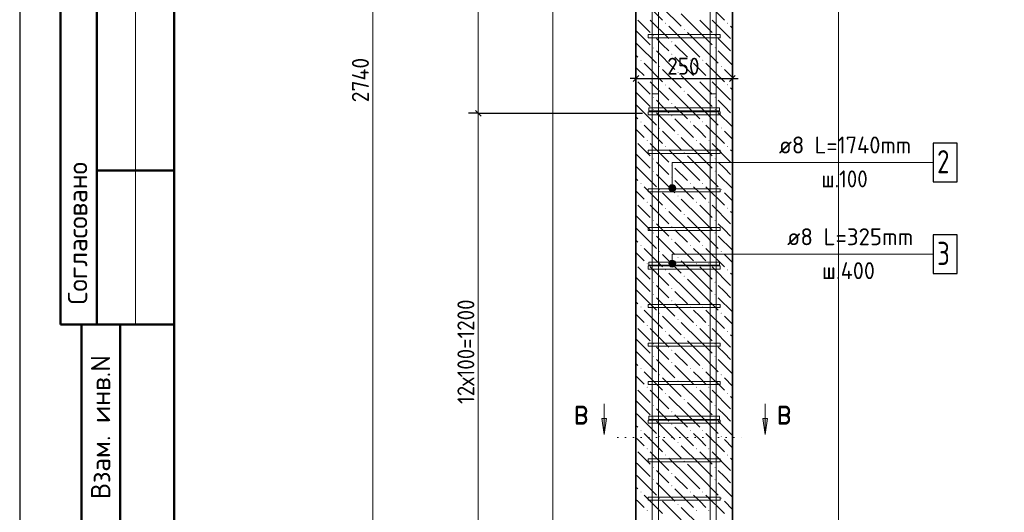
# Model space of a CAD drawing. Header units: millimetres. Extents: x 0 to 50400, y 0 to 35640.
# Tile 2 of 11: x 0 to 15308, y 7879 to 15546. Entities that reach past the tile are written whole.
import ezdxf

# ---------------------------------------------------------------- set-up
doc = ezdxf.new("R2010")
doc.units = ezdxf.units.MM
doc.linetypes.add('______2', pattern=[324, 240, -84])
doc.linetypes.add('______9', pattern=[120, 0, -120])
for name, color, linetype, lineweight in [('Standard', 7, 'Continuous', 25), ('Выпуски арматуры Г-обр.', 52, 'Continuous', 25), ('ЖБ Пилон', 7, 'Continuous', 35), ('Позиционная метка линия выноска', 7, 'Continuous', 13), ('Размерная линия_ общее', 7, 'Continuous', 13), ('Узлы символ', 7, 'Continuous', 25)]:
    doc.layers.add(name, color=color, linetype=linetype, lineweight=lineweight)
doc.layers.add('Стена фоновая арматура Х1', color=7, linetype='______2', true_color=0xa0a0a0)
doc.layers.add('Стена Хомут', color=7, linetype='______2', true_color=0xa0a0a0)
doc.styles.add('ISOCPEUR', font='txt')

msp = doc.modelspace()

# ---------------------------------------------------------------- hatches: boundary and pattern name
at = {"layer": 'ЖБ Пилон', "linetype": 'Continuous', "lineweight": 18, "transparency": 33554687}
for points in [[(10036, 15491), (10044, 15499), (10051, 15491), (10044, 15483)], [(10996, 15491), (11004, 15499), (11011, 15491), (11004, 15483)], [(10324, 15395), (10332, 15403), (10339, 15395), (10332, 15387)], [(9844, 15299), (9852, 15307), (9859, 15299), (9852, 15291)], [(10132, 15203), (10140, 15211), (10147, 15203), (10140, 15195)], [(10804, 15299), (10812, 15307), (10819, 15299), (10812, 15291)], [(9844, 15107), (9852, 15115), (9859, 15107), (9852, 15099)], [(10132, 15011), (10140, 15019), (10147, 15011), (10140, 15003)], [(10804, 15107), (10812, 15115), (10819, 15107), (10812, 15099)], [(9652, 14915), (9660, 14923), (9667, 14915), (9660, 14907)], [(10420, 14915), (10428, 14923), (10435, 14915), (10428, 14907)], [(10612, 14915), (10620, 14923), (10627, 14915), (10620, 14907)], [(9940, 14819), (9948, 14827), (9955, 14819), (9948, 14811)], [(10228, 14723), (10236, 14731), (10243, 14723), (10236, 14715)], [(10900, 14819), (10908, 14827), (10915, 14819), (10908, 14811)], [(9748, 14627), (9756, 14635), (9763, 14627), (9756, 14619)], [(10516, 14627), (10524, 14635), (10531, 14627), (10524, 14619)], [(10708, 14627), (10716, 14635), (10723, 14627), (10716, 14619)], [(10036, 14531), (10044, 14539), (10051, 14531), (10044, 14523)], [(10324, 14435), (10332, 14443), (10339, 14435), (10332, 14427)], [(10996, 14531), (11004, 14539), (11011, 14531), (11004, 14523)], [(9844, 14339), (9852, 14347), (9859, 14339), (9852, 14331)], [(10132, 14243), (10140, 14251), (10147, 14243), (10140, 14235)], [(10804, 14339), (10812, 14347), (10819, 14339), (10812, 14331)], [(9844, 14147), (9852, 14155), (9859, 14147), (9852, 14139)], [(10804, 14147), (10812, 14155), (10819, 14147), (10812, 14139)], [(9652, 13955), (9660, 13963), (9667, 13955), (9660, 13947)], [(10132, 14051), (10140, 14059), (10147, 14051), (10140, 14043)], [(10420, 13955), (10428, 13963), (10435, 13955), (10428, 13947)], [(10612, 13955), (10620, 13963), (10627, 13955), (10620, 13947)], [(9940, 13859), (9948, 13867), (9955, 13859), (9948, 13851)], [(10900, 13859), (10908, 13867), (10915, 13859), (10908, 13851)], [(9748, 13667), (9756, 13675), (9763, 13667), (9756, 13659)], [(10228, 13763), (10236, 13771), (10243, 13763), (10236, 13755)], [(10516, 13667), (10524, 13675), (10531, 13667), (10524, 13659)], [(10708, 13667), (10716, 13675), (10723, 13667), (10716, 13659)], [(10036, 13571), (10044, 13579), (10051, 13571), (10044, 13563)], [(10324, 13475), (10332, 13483), (10339, 13475), (10332, 13467)], [(10996, 13571), (11004, 13579), (11011, 13571), (11004, 13563)], [(9844, 13379), (9852, 13387), (9859, 13379), (9852, 13371)], [(10804, 13379), (10812, 13387), (10819, 13379), (10812, 13371)], [(9844, 13187), (9852, 13195), (9859, 13187), (9852, 13179)], [(10132, 13283), (10140, 13291), (10147, 13283), (10140, 13275)], [(10804, 13187), (10812, 13195), (10819, 13187), (10812, 13179)], [(10132, 13091), (10140, 13099), (10147, 13091), (10140, 13083)], [(9652, 12995), (9660, 13003), (9667, 12995), (9660, 12987)], [(9940, 12899), (9948, 12907), (9955, 12899), (9948, 12891)], [(10420, 12995), (10428, 13003), (10435, 12995), (10428, 12987)], [(10612, 12995), (10620, 13003), (10627, 12995), (10620, 12987)], [(10900, 12899), (10908, 12907), (10915, 12899), (10908, 12891)], [(9748, 12707), (9756, 12715), (9763, 12707), (9756, 12699)], [(10228, 12803), (10236, 12811), (10243, 12803), (10236, 12795)], [(10516, 12707), (10524, 12715), (10531, 12707), (10524, 12699)], [(10708, 12707), (10716, 12715), (10723, 12707), (10716, 12699)], [(10036, 12611), (10044, 12619), (10051, 12611), (10044, 12603)], [(10996, 12611), (11004, 12619), (11011, 12611), (11004, 12603)], [(9844, 12419), (9852, 12427), (9859, 12419), (9852, 12411)], [(10324, 12515), (10332, 12523), (10339, 12515), (10332, 12507)], [(10804, 12419), (10812, 12427), (10819, 12419), (10812, 12411)], [(10132, 12323), (10140, 12331), (10147, 12323), (10140, 12315)], [(9844, 12227), (9852, 12235), (9859, 12227), (9852, 12219)], [(10132, 12131), (10140, 12139), (10147, 12131), (10140, 12123)], [(10804, 12227), (10812, 12235), (10819, 12227), (10812, 12219)], [(9652, 12035), (9660, 12043), (9667, 12035), (9660, 12027)], [(9940, 11939), (9948, 11947), (9955, 11939), (9948, 11931)], [(10420, 12035), (10428, 12043), (10435, 12035), (10428, 12027)], [(10612, 12035), (10620, 12043), (10627, 12035), (10620, 12027)], [(10900, 11939), (10908, 11947), (10915, 11939), (10908, 11931)], [(10228, 11843), (10236, 11851), (10243, 11843), (10236, 11835)], [(9748, 11747), (9756, 11755), (9763, 11747), (9756, 11739)], [(10036, 11651), (10044, 11659), (10051, 11651), (10044, 11643)], [(10516, 11747), (10524, 11755), (10531, 11747), (10524, 11739)], [(10708, 11747), (10716, 11755), (10723, 11747), (10716, 11739)], [(10996, 11651), (11004, 11659), (11011, 11651), (11004, 11643)], [(10324, 11555), (10332, 11563), (10339, 11555), (10332, 11547)], [(9844, 11459), (9852, 11467), (9859, 11459), (9852, 11451)], [(10132, 11363), (10140, 11371), (10147, 11363), (10140, 11355)], [(10804, 11459), (10812, 11467), (10819, 11459), (10812, 11451)], [(9844, 11267), (9852, 11275), (9859, 11267), (9852, 11259)], [(10132, 11171), (10140, 11179), (10147, 11171), (10140, 11163)], [(10804, 11267), (10812, 11275), (10819, 11267), (10812, 11259)], [(9652, 11075), (9660, 11083), (9667, 11075), (9660, 11067)], [(10420, 11075), (10428, 11083), (10435, 11075), (10428, 11067)], [(10612, 11075), (10620, 11083), (10627, 11075), (10620, 11067)], [(9940, 10979), (9948, 10987), (9955, 10979), (9948, 10971)], [(10228, 10883), (10236, 10891), (10243, 10883), (10236, 10875)], [(10900, 10979), (10908, 10987), (10915, 10979), (10908, 10971)], [(9748, 10787), (9756, 10795), (9763, 10787), (9756, 10779)], [(10516, 10787), (10524, 10795), (10531, 10787), (10524, 10779)], [(10708, 10787), (10716, 10795), (10723, 10787), (10716, 10779)], [(10036, 10691), (10044, 10699), (10051, 10691), (10044, 10683)], [(10324, 10595), (10332, 10603), (10339, 10595), (10332, 10587)], [(10996, 10691), (11004, 10699), (11011, 10691), (11004, 10683)], [(9844, 10499), (9852, 10507), (9859, 10499), (9852, 10491)], [(10132, 10403), (10140, 10411), (10147, 10403), (10140, 10395)], [(10804, 10499), (10812, 10507), (10819, 10499), (10812, 10491)], [(9844, 10307), (9852, 10315), (9859, 10307), (9852, 10299)], [(10804, 10307), (10812, 10315), (10819, 10307), (10812, 10299)], [(9652, 10115), (9660, 10123), (9667, 10115), (9660, 10107)], [(10132, 10211), (10140, 10219), (10147, 10211), (10140, 10203)], [(10420, 10115), (10428, 10123), (10435, 10115), (10428, 10107)], [(10612, 10115), (10620, 10123), (10627, 10115), (10620, 10107)], [(9940, 10019), (9948, 10027), (9955, 10019), (9948, 10011)], [(10900, 10019), (10908, 10027), (10915, 10019), (10908, 10011)], [(9748, 9827), (9756, 9835), (9763, 9827), (9756, 9819)], [(10228, 9923), (10236, 9931), (10243, 9923), (10236, 9915)], [(10516, 9827), (10524, 9835), (10531, 9827), (10524, 9819)], [(10708, 9827), (10716, 9835), (10723, 9827), (10716, 9819)], [(10036, 9731), (10044, 9739), (10051, 9731), (10044, 9723)], [(10996, 9731), (11004, 9739), (11011, 9731), (11004, 9723)], [(9844, 9539), (9852, 9547), (9859, 9539), (9852, 9531)], [(10324, 9635), (10332, 9643), (10339, 9635), (10332, 9627)], [(10804, 9539), (10812, 9547), (10819, 9539), (10812, 9531)], [(9844, 9347), (9852, 9355), (9859, 9347), (9852, 9339)], [(10132, 9443), (10140, 9451), (10147, 9443), (10140, 9435)], [(10804, 9347), (10812, 9355), (10819, 9347), (10812, 9339)], [(10132, 9251), (10140, 9259), (10147, 9251), (10140, 9243)], [(9652, 9155), (9660, 9163), (9667, 9155), (9660, 9147)], [(9940, 9059), (9948, 9067), (9955, 9059), (9948, 9051)], [(10420, 9155), (10428, 9163), (10435, 9155), (10428, 9147)], [(10612, 9155), (10620, 9163), (10627, 9155), (10620, 9147)], [(10900, 9059), (10908, 9067), (10915, 9059), (10908, 9051)], [(10228, 8963), (10236, 8971), (10243, 8963), (10236, 8955)], [(9748, 8867), (9756, 8875), (9763, 8867), (9756, 8859)], [(10036, 8771), (10044, 8779), (10051, 8771), (10044, 8763)], [(10516, 8867), (10524, 8875), (10531, 8867), (10524, 8859)], [(10708, 8867), (10716, 8875), (10723, 8867), (10716, 8859)], [(10996, 8771), (11004, 8779), (11011, 8771), (11004, 8763)], [(9844, 8579), (9852, 8587), (9859, 8579), (9852, 8571)], [(10324, 8675), (10332, 8683), (10339, 8675), (10332, 8667)], [(10804, 8579), (10812, 8587), (10819, 8579), (10812, 8571)], [(10132, 8483), (10140, 8491), (10147, 8483), (10140, 8475)], [(9844, 8387), (9852, 8395), (9859, 8387), (9852, 8379)], [(10132, 8291), (10140, 8299), (10147, 8291), (10140, 8283)], [(10804, 8387), (10812, 8395), (10819, 8387), (10812, 8379)], [(9652, 8195), (9660, 8203), (9667, 8195), (9660, 8187)], [(10420, 8195), (10428, 8203), (10435, 8195), (10428, 8187)], [(10612, 8195), (10620, 8203), (10627, 8195), (10620, 8187)], [(9940, 8099), (9948, 8107), (9955, 8099), (9948, 8091)], [(10228, 8003), (10236, 8011), (10243, 8003), (10236, 7995)], [(10900, 8099), (10908, 8107), (10915, 8099), (10908, 8091)], [(9748, 7907), (9756, 7915), (9763, 7907), (9756, 7899)], [(10516, 7907), (10524, 7915), (10531, 7907), (10524, 7899)], [(10708, 7907), (10716, 7915), (10723, 7907), (10716, 7899)]]:
    msp.add_hatch(color=7, dxfattribs=at).paths.add_polyline_path(points, flags=16)
at = {"layer": 'Позиционная метка линия выноска', "linetype": 'Continuous', "lineweight": 13, "transparency": 33554687}
for points in [[(10192, 12953), (10099, 12953), (10091, 12926)], [(10192, 12953), (10091, 12926), (10199, 12926)], [(10199, 12926), (10091, 12926), (10099, 12899)], [(10172, 12972), (10118, 12972), (10099, 12953)], [(10172, 12972), (10099, 12953), (10192, 12953)], [(10199, 12926), (10099, 12899), (10192, 12899)], [(10192, 12899), (10099, 12899), (10118, 12879)], [(10118, 12972), (10172, 12972), (10145, 12980)], [(10192, 12899), (10118, 12879), (10172, 12879)], [(10172, 12879), (10118, 12879), (10145, 12872)], [(10172, 11796), (10118, 11796), (10099, 11777)], [(10172, 11796), (10099, 11777), (10192, 11777)], [(10118, 11796), (10172, 11796), (10145, 11804)], [(10192, 11777), (10099, 11777), (10091, 11750)], [(10192, 11777), (10091, 11750), (10199, 11750)], [(10199, 11750), (10091, 11750), (10099, 11723)], [(10199, 11750), (10099, 11723), (10192, 11723)], [(10192, 11723), (10099, 11723), (10118, 11703)], [(10192, 11723), (10118, 11703), (10172, 11703)], [(10172, 11703), (10118, 11703), (10145, 11696)]]:
    msp.add_hatch(color=7, dxfattribs=at).paths.add_polyline_path(points)
at = {"layer": 'Узлы символ', "linetype": 'Continuous', "lineweight": 13, "transparency": 33554687}
for points in [[(9123, 9342), (9087, 9090), (9051, 9342)], [(11624, 9342), (11588, 9090), (11552, 9342)]]:
    msp.add_hatch(color=7, dxfattribs=at).paths.add_polyline_path(points, flags=16)

# ---------------------------------------------------------------- linework, layer by layer
at = {"layer": 'Standard', "color": 7, "linetype": 'Continuous', "lineweight": 25, "transparency": 33554687}
for p, q in [((2400, 35040), (2400, 1270)), ((9536, 14585), (9626, 14675)), ((11036, 14585), (11126, 14675))]:
    msp.add_line(p, q, dxfattribs=at)
at = {"layer": 'Standard', "color": 7, "linetype": 'Continuous', "lineweight": 50, "transparency": 33554687}
for p, q in [((632, 18600), (632, 10800)), ((632, 18600), (632, 10800)), ((1200, 18600), (1200, 10800)), ((2400, 13200), (1200, 13200)), ((0, 10800), (7, 10800)), ((632, 10800), (2400, 10800)), ((960, 600), (960, 10800)), ((960, 600), (960, 10800)), ((1560, 600), (1560, 10800))]:
    msp.add_line(p, q, dxfattribs=at)
at = {"layer": 'Standard', "color": 7, "linetype": 'Continuous', "lineweight": 13, "transparency": 33554687}
msp.add_line((1800, 18600), (1800, 10800), dxfattribs=at)
at = {"layer": 'Standard', "color": 7, "linetype": 'Continuous', "lineweight": -3, "transparency": 33554687}
for p, q in [((9581, 14630), (9581, 14780)), ((11081, 14630), (11081, 14780)), ((9581, 14630), (9491, 14630)), ((9581, 14630), (9581, 14480)), ((9581, 14630), (11081, 14630)), ((11081, 14630), (11081, 14480)), ((11081, 14630), (11171, 14630))]:
    msp.add_line(p, q, dxfattribs=at)
at = {"layer": 'Standard', "color": 7, "linetype": 'Continuous', "lineweight": 25, "transparency": 33554687}
msp.add_lwpolyline([(0, 0), (50400, 0), (50400, 35640), (0, 35640), (0, 0)], close=True, dxfattribs=at)
at = {"layer": 'Standard', "color": 7, "linetype": 'Continuous', "lineweight": 50, "transparency": 33554687}
msp.add_lwpolyline([(2400, 35040), (49800, 35040), (49800, 600), (2400, 600), (2400, 35040)], close=True, dxfattribs=at)
at = {"layer": 'Standard', "color": 254, "linetype": 'Continuous', "lineweight": 18, "true_color": 0xc4c4ff, "transparency": 33554687}
msp.add_lwpolyline([(8291, 2282), (12731, 2282), (12731, 32789), (8291, 32789), (8291, 2282)], dxfattribs=at)
at = {"layer": 'Выпуски арматуры Г-обр.', "color": 251, "linetype": '______2', "lineweight": 13, "true_color": 0x656565, "transparency": 33554687}
for points in [[(9929, 14390), (9929, 4843), (9921, 4783), (9900, 4720), (9868, 4662), (9828, 4615), (9781, 4575), (9723, 4543), (9660, 4522), (9600, 4514), (8843, 4514), (8843, 4610), (9593, 4610), (9639, 4616), (9684, 4631), (9726, 4654), (9760, 4683), (9789, 4717), (9812, 4759), (9827, 4804), (9833, 4849), (9833, 14390), (9929, 14390)], [(9929, 14390), (9929, 4843), (9921, 4783), (9900, 4720), (9868, 4662), (9828, 4615), (9781, 4575), (9723, 4543), (9660, 4522), (9600, 4514), (8843, 4514), (8843, 4610), (9593, 4610), (9639, 4616), (9684, 4631), (9726, 4654), (9760, 4683), (9789, 4717), (9812, 4759), (9827, 4804), (9833, 4849), (9833, 14390), (9929, 14390)], [(10829, 14390), (10829, 4849), (10836, 4804), (10851, 4759), (10874, 4717), (10903, 4683), (10937, 4654), (10979, 4631), (11024, 4616), (11069, 4610), (12179, 4610), (12179, 4514), (11063, 4514), (11002, 4522), (10940, 4543), (10882, 4575), (10835, 4615), (10795, 4662), (10763, 4720), (10742, 4783), (10733, 4843), (10733, 14390), (10829, 14390)], [(10829, 14390), (10829, 4849), (10836, 4804), (10851, 4759), (10874, 4717), (10903, 4683), (10937, 4654), (10979, 4631), (11024, 4616), (11069, 4610), (12179, 4610), (12179, 4514), (11063, 4514), (11002, 4522), (10940, 4543), (10882, 4575), (10835, 4615), (10795, 4662), (10763, 4720), (10742, 4783), (10733, 4843), (10733, 14390), (10829, 14390)]]:
    msp.add_lwpolyline(points, dxfattribs=at)
at = {"layer": 'ЖБ Пилон', "color": 7, "linetype": 'Continuous', "lineweight": 35, "transparency": 33554687}
for p, q in [((9581, 22850), (9581, 6410)), ((11081, 6410), (11081, 22850))]:
    msp.add_line(p, q, dxfattribs=at)
at = {"layer": 'ЖБ Пилон', "color": 9, "linetype": 'Continuous', "lineweight": 18, "true_color": 0xc7c7c7, "transparency": 33554687}
for p, q in [((9708, 15827), (9996, 15539)), ((10668, 15827), (10956, 15539)), ((9996, 15731), (10284, 15443)), ((10572, 15347), (10284, 15635)), ((9612, 15539), (9804, 15347)), ((9804, 15539), (10092, 15251)), ((10572, 15539), (10764, 15347)), ((10764, 15539), (11052, 15251)), ((9612, 15347), (9581, 15377)), ((9612, 15347), (9804, 15155)), ((10380, 15155), (10092, 15443)), ((10380, 15347), (10572, 15155)), ((10572, 15347), (10764, 15155)), ((11081, 15413), (11052, 15443)), ((9581, 15185), (9612, 15155)), ((9612, 15155), (9900, 14867)), ((9996, 15155), (9900, 15251)), ((10092, 15059), (9996, 15155)), ((10188, 15155), (10380, 14963)), ((10380, 15155), (10572, 14963)), ((10572, 15155), (10860, 14867)), ((10956, 15155), (10860, 15251)), ((11052, 15059), (10956, 15155)), ((9900, 15059), (10188, 14771)), ((10860, 15059), (11081, 14837)), ((9581, 14993), (9612, 14963)), ((9708, 14867), (9996, 14579)), ((10188, 14963), (10476, 14675)), ((10572, 14771), (10476, 14867)), ((10668, 14867), (10956, 14579)), ((9612, 14771), (9581, 14801)), ((9708, 14675), (9612, 14771)), ((9996, 14771), (10284, 14483)), ((10668, 14675), (10572, 14771)), ((10956, 14771), (11081, 14645)), ((9612, 14579), (9804, 14387)), ((9804, 14579), (10092, 14291)), ((10572, 14387), (10284, 14675)), ((10572, 14579), (10764, 14387)), ((10764, 14579), (11052, 14291)), ((9612, 14387), (9581, 14417)), ((10380, 14195), (10092, 14483)), ((11081, 14453), (11052, 14483)), ((9612, 14387), (9804, 14195)), ((9996, 14195), (9900, 14291)), ((10380, 14387), (10572, 14195)), ((10572, 14387), (10764, 14195)), ((10956, 14195), (10860, 14291)), ((9581, 14225), (9612, 14195)), ((9612, 14195), (9900, 13907)), ((9900, 14099), (10188, 13811)), ((10092, 14099), (9996, 14195)), ((10188, 14195), (10380, 14003)), ((10380, 14195), (10572, 14003)), ((10572, 14195), (10860, 13907)), ((10860, 14099), (11081, 13877)), ((11052, 14099), (10956, 14195)), ((9581, 14033), (9612, 14003)), ((10188, 14003), (10476, 13715)), ((9612, 13811), (9581, 13841)), ((9708, 13715), (9612, 13811)), ((9708, 13907), (9996, 13619)), ((9996, 13811), (10284, 13523)), ((10572, 13811), (10476, 13907)), ((10668, 13715), (10572, 13811)), ((10668, 13907), (10956, 13619)), ((10956, 13811), (11081, 13685)), ((10572, 13427), (10284, 13715)), ((9612, 13619), (9804, 13427)), ((9804, 13619), (10092, 13331)), ((10380, 13235), (10092, 13523)), ((10572, 13619), (10764, 13427)), ((10764, 13619), (11052, 13331)), ((11081, 13493), (11052, 13523)), ((9612, 13427), (9581, 13457)), ((9612, 13427), (9804, 13235)), ((9996, 13235), (9900, 13331)), ((10380, 13427), (10572, 13235)), ((10572, 13427), (10764, 13235)), ((10956, 13235), (10860, 13331)), ((9581, 13265), (9612, 13235)), ((9612, 13235), (9900, 12947)), ((10092, 13139), (9996, 13235)), ((10188, 13235), (10380, 13043)), ((10380, 13235), (10572, 13043)), ((10572, 13235), (10860, 12947)), ((11052, 13139), (10956, 13235)), ((9581, 13073), (9612, 13043)), ((9900, 13139), (10188, 12851)), ((10188, 13043), (10476, 12755)), ((10860, 13139), (11081, 12917)), ((9612, 12851), (9581, 12881)), ((9708, 12947), (9996, 12659)), ((10572, 12851), (10476, 12947)), ((10668, 12947), (10956, 12659)), ((9708, 12755), (9612, 12851)), ((9996, 12851), (10284, 12563)), ((10572, 12467), (10284, 12755)), ((10668, 12755), (10572, 12851)), ((10956, 12851), (11081, 12725)), ((9612, 12659), (9804, 12467)), ((9804, 12659), (10092, 12371)), ((10380, 12275), (10092, 12563)), ((10572, 12659), (10764, 12467)), ((10764, 12659), (11052, 12371)), ((11081, 12533), (11052, 12563)), ((9612, 12467), (9581, 12497)), ((9612, 12467), (9804, 12275)), ((10380, 12467), (10572, 12275)), ((10572, 12467), (10764, 12275)), ((9581, 12305), (9612, 12275)), ((9612, 12275), (9900, 11987)), ((9996, 12275), (9900, 12371)), ((10092, 12179), (9996, 12275)), ((10188, 12275), (10380, 12083)), ((10380, 12275), (10572, 12083)), ((10572, 12275), (10860, 11987)), ((10956, 12275), (10860, 12371)), ((11052, 12179), (10956, 12275)), ((9581, 12113), (9612, 12083)), ((9900, 12179), (10188, 11891)), ((10860, 12179), (11081, 11957)), ((9708, 11987), (9996, 11699)), ((10188, 12083), (10476, 11795)), ((10572, 11891), (10476, 11987)), ((10668, 11987), (10956, 11699)), ((9612, 11891), (9581, 11921)), ((9708, 11795), (9612, 11891)), ((9996, 11891), (10284, 11603)), ((10572, 11507), (10284, 11795)), ((10668, 11795), (10572, 11891)), ((10956, 11891), (11081, 11765)), ((9612, 11699), (9804, 11507)), ((9804, 11699), (10092, 11411)), ((10572, 11699), (10764, 11507)), ((10764, 11699), (11052, 11411)), ((9612, 11507), (9581, 11537)), ((9612, 11507), (9804, 11315)), ((10380, 11315), (10092, 11603)), ((10380, 11507), (10572, 11315)), ((10572, 11507), (10764, 11315)), ((11081, 11573), (11052, 11603)), ((9581, 11345), (9612, 11315)), ((9996, 11315), (9900, 11411)), ((10956, 11315), (10860, 11411)), ((9612, 11315), (9900, 11027)), ((9900, 11219), (10188, 10931)), ((10092, 11219), (9996, 11315)), ((10188, 11315), (10380, 11123)), ((10380, 11315), (10572, 11123)), ((10572, 11315), (10860, 11027)), ((10860, 11219), (11081, 10997)), ((11052, 11219), (10956, 11315)), ((9581, 11153), (9612, 11123)), ((9708, 11027), (9996, 10739)), ((10188, 11123), (10476, 10835)), ((10572, 10931), (10476, 11027)), ((10668, 11027), (10956, 10739)), ((9612, 10931), (9581, 10961)), ((9708, 10835), (9612, 10931)), ((9996, 10931), (10284, 10643)), ((10668, 10835), (10572, 10931)), ((10956, 10931), (11081, 10805)), ((9612, 10739), (9804, 10547)), ((9804, 10739), (10092, 10451)), ((10572, 10547), (10284, 10835)), ((10572, 10739), (10764, 10547)), ((10764, 10739), (11052, 10451)), ((9612, 10547), (9581, 10577)), ((10380, 10355), (10092, 10643)), ((11081, 10613), (11052, 10643)), ((9612, 10547), (9804, 10355)), ((9996, 10355), (9900, 10451)), ((10380, 10547), (10572, 10355)), ((10572, 10547), (10764, 10355)), ((10956, 10355), (10860, 10451)), ((9581, 10385), (9612, 10355)), ((9612, 10355), (9900, 10067)), ((9900, 10259), (10188, 9971)), ((10092, 10259), (9996, 10355)), ((10188, 10355), (10380, 10163)), ((10380, 10355), (10572, 10163)), ((10572, 10355), (10860, 10067)), ((10860, 10259), (11081, 10037)), ((11052, 10259), (10956, 10355)), ((9581, 10193), (9612, 10163)), ((10188, 10163), (10476, 9875)), ((9612, 9971), (9581, 10001)), ((9708, 9875), (9612, 9971)), ((9708, 10067), (9996, 9779)), ((9996, 9971), (10284, 9683)), ((10572, 9971), (10476, 10067)), ((10668, 9875), (10572, 9971)), ((10668, 10067), (10956, 9779)), ((10956, 9971), (11081, 9845)), ((10572, 9587), (10284, 9875)), ((9612, 9779), (9804, 9587)), ((9804, 9779), (10092, 9491)), ((10380, 9395), (10092, 9683)), ((10572, 9779), (10764, 9587)), ((10764, 9779), (11052, 9491)), ((11081, 9653), (11052, 9683)), ((9612, 9587), (9581, 9617)), ((9612, 9587), (9804, 9395)), ((9996, 9395), (9900, 9491)), ((10380, 9587), (10572, 9395)), ((10572, 9587), (10764, 9395)), ((10956, 9395), (10860, 9491)), ((9581, 9425), (9612, 9395)), ((9612, 9395), (9900, 9107)), ((10092, 9299), (9996, 9395)), ((10188, 9395), (10380, 9203)), ((10380, 9395), (10572, 9203)), ((10572, 9395), (10860, 9107)), ((11052, 9299), (10956, 9395)), ((9581, 9233), (9612, 9203)), ((9900, 9299), (10188, 9011)), ((10188, 9203), (10476, 8915)), ((10860, 9299), (11081, 9077)), ((9612, 9011), (9581, 9041)), ((9708, 9107), (9996, 8819)), ((10572, 9011), (10476, 9107)), ((10668, 9107), (10956, 8819)), ((9708, 8915), (9612, 9011)), ((9996, 9011), (10284, 8723)), ((10572, 8627), (10284, 8915)), ((10668, 8915), (10572, 9011)), ((10956, 9011), (11081, 8885)), ((9612, 8819), (9804, 8627)), ((9804, 8819), (10092, 8531)), ((10572, 8819), (10764, 8627)), ((10764, 8819), (11052, 8531)), ((9612, 8627), (9581, 8657)), ((9612, 8627), (9804, 8435)), ((10380, 8435), (10092, 8723)), ((10380, 8627), (10572, 8435)), ((10572, 8627), (10764, 8435)), ((11081, 8693), (11052, 8723)), ((9581, 8465), (9612, 8435)), ((9612, 8435), (9900, 8147)), ((9996, 8435), (9900, 8531)), ((10092, 8339), (9996, 8435)), ((10188, 8435), (10380, 8243)), ((10380, 8435), (10572, 8243)), ((10572, 8435), (10860, 8147)), ((10956, 8435), (10860, 8531)), ((11052, 8339), (10956, 8435)), ((9581, 8273), (9612, 8243)), ((9900, 8339), (10188, 8051)), ((10860, 8339), (11081, 8117)), ((9708, 8147), (9996, 7859)), ((10188, 8243), (10476, 7955)), ((10572, 8051), (10476, 8147)), ((10668, 8147), (10956, 7859)), ((9612, 8051), (9581, 8081)), ((9708, 7955), (9612, 8051)), ((9996, 8051), (10284, 7763)), ((10668, 7955), (10572, 8051)), ((10956, 8051), (11081, 7925)), ((10572, 7667), (10284, 7955))]:
    msp.add_line(p, q, dxfattribs=at)
at = {"layer": 'Позиционная метка линия выноска', "color": 7, "linetype": 'Continuous', "lineweight": 13, "transparency": 33554687}
for p, q in [((10091, 12926), (10091, 12926)), ((10145, 12980), (10145, 12980)), ((10145, 12872), (10145, 12872)), ((10199, 12926), (10199, 12926)), ((10145, 11804), (10145, 11804)), ((10091, 11750), (10091, 11750)), ((10145, 11696), (10145, 11696)), ((10199, 11750), (10199, 11750))]:
    msp.add_line(p, q, dxfattribs=at)
for points in [[(14203, 13324), (10145, 13324), (10145, 12926)], [(14203, 11896), (10145, 11896), (10145, 11750)]]:
    msp.add_lwpolyline(points, dxfattribs=at)
for centre in [(10145, 12926), (10145, 11750)]:
    msp.add_circle(centre, 54, dxfattribs=at)
at = {"layer": 'Размерная линия_ общее', "color": 7, "linetype": 'Continuous', "lineweight": 13, "transparency": 33554687}
for p, q in [((5489, 22850), (5489, 6410)), ((7129, 14090), (7129, 21290)), ((7129, 6890), (7129, 14090))]:
    msp.add_line(p, q, dxfattribs=at)
at = {"layer": 'Размерная линия_ общее', "color": 7, "linetype": 'Continuous', "lineweight": -3, "transparency": 33554687}
for q in [(6979, 14090), (7279, 14090), (9681, 14090)]:
    msp.add_line((7129, 14090), q, dxfattribs=at)
at = {"layer": 'Размерная линия_ общее', "color": 7, "linetype": 'Continuous', "lineweight": 25, "transparency": 33554687}
msp.add_line((7174, 14045), (7084, 14135), dxfattribs=at)
at = {"layer": 'Стена фоновая арматура Х1', "color": 7, "linetype": 'Continuous', "lineweight": 18, "transparency": 33554687}
for points in [[(9833, 6410), (9833, 23157), (9929, 23750), (9929, 32029), (10025, 32029), (10025, 23743), (9929, 23149), (9929, 6410), (9833, 6410)], [(10733, 6410), (10733, 23149), (10637, 23743), (10637, 32029), (10733, 32029), (10733, 23750), (10829, 23157), (10829, 6410), (10733, 6410)]]:
    msp.add_lwpolyline(points, dxfattribs=at)
at = {"layer": 'Стена Хомут', "color": 36, "linetype": 'Continuous', "lineweight": 13, "true_color": 0x6e3c1e, "transparency": 33554687}
for points in [[(9773, 15314), (10889, 15314), (10889, 15266), (9773, 15266), (9773, 15314)], [(9773, 14114), (10889, 14114), (10889, 14066), (9773, 14066), (9773, 14114)], [(9782, 14174), (10880, 14174), (10880, 14126), (9782, 14126), (9782, 14174)], [(9773, 13514), (10889, 13514), (10889, 13466), (9773, 13466), (9773, 13514)], [(9773, 12914), (10889, 12914), (10889, 12866), (9773, 12866), (9773, 12914)], [(9773, 12314), (10889, 12314), (10889, 12266), (9773, 12266), (9773, 12314)], [(9773, 11714), (10889, 11714), (10889, 11666), (9773, 11666), (9773, 11714)], [(9782, 11774), (10880, 11774), (10880, 11726), (9782, 11726), (9782, 11774)], [(9773, 11114), (10889, 11114), (10889, 11066), (9773, 11066), (9773, 11114)], [(9773, 10514), (10889, 10514), (10889, 10466), (9773, 10466), (9773, 10514)], [(9773, 9914), (10889, 9914), (10889, 9866), (9773, 9866), (9773, 9914)], [(9782, 9374), (10880, 9374), (10880, 9326), (9782, 9326), (9782, 9374)], [(9773, 9314), (10889, 9314), (10889, 9266), (9773, 9266), (9773, 9314)], [(9773, 8714), (10889, 8714), (10889, 8666), (9773, 8666), (9773, 8714)], [(9773, 8114), (10889, 8114), (10889, 8066), (9773, 8066), (9773, 8114)]]:
    msp.add_lwpolyline(points, dxfattribs=at)
at = {"layer": 'Стена Хомут', "color": 7, "linetype": 'Continuous', "lineweight": 25, "transparency": 33554687}
for points in [[(14203, 13024), (14575, 13024), (14575, 13624), (14203, 13624), (14203, 13024)], [(14203, 11596), (14575, 11596), (14575, 12196), (14203, 12196), (14203, 11596)]]:
    msp.add_lwpolyline(points, dxfattribs=at)
at = {"layer": 'Узлы символ', "color": 7, "linetype": 'Continuous', "lineweight": 13, "transparency": 33554687}
for p, q in [((9087, 9090), (9087, 9570)), ((11588, 9090), (11588, 9570)), ((9087, 9090), (9051, 9342)), ((9051, 9342), (9123, 9342)), ((9087, 9342), (9087, 9360)), ((9123, 9342), (9087, 9090)), ((11588, 9090), (11552, 9342)), ((11552, 9342), (11624, 9342)), ((11588, 9342), (11588, 9360)), ((11624, 9342), (11588, 9090)), ((9087, 9090), (9087, 9090)), ((9087, 9090), (9087, 9090)), ((9087, 9090), (9087, 9090)), ((11588, 9090), (11588, 9090)), ((11588, 9090), (11588, 9090)), ((11588, 9090), (11588, 9090))]:
    msp.add_line(p, q, dxfattribs=at)
at = {"layer": 'Узлы символ', "color": 7, "linetype": '______9', "lineweight": 13, "transparency": 33554687}
msp.add_line((9301, 9043), (11341, 9043), dxfattribs=at)

# ---------------------------------------------------------------- texts
at = {"layer": 'Standard', "color": 7, "linetype": 'Continuous', "lineweight": 25, "transparency": 33554687, "insert": (10067, 14690), "char_height": 264, "width": 674.39, "attachment_point": 7, "style": 'ISOCPEUR'}
msp.add_mtext('\\W0.91;250', dxfattribs=at)
at = {"layer": 'Standard', "color": 7, "linetype": 'Continuous', "lineweight": 50, "transparency": 33554687, "char_height": 300, "attachment_point": 7, "rotation": 90, "style": 'ISOCPEUR'}
for s, insert, width in [('\\A1;{\\fISOCPEUR|i0|b0;\\H300.000000;\\W1.000000;\\C7;Согласовано}\\P', (1050, 11114), 2486.25), ('\\A1;{\\fISOCPEUR|i0|b0;\\H300.000000;\\W1.000000;\\C7;Взам. инв.N}\\P', (1408, 8083), 2290.92)]:
    msp.add_mtext(s, dxfattribs=dict(at, insert=insert, width=width))
at = {"layer": 'Размерная линия_ общее', "color": 7, "linetype": 'Continuous', "lineweight": 25, "transparency": 33554687, "char_height": 264, "attachment_point": 7, "rotation": 90, "style": 'ISOCPEUR'}
for s, insert, width in [('\\W0.93;2740', (5429, 14260), 888.46), ('\\W0.90;12х100=1200', (7069, 9566), 1991.79)]:
    msp.add_mtext(s, dxfattribs=dict(at, insert=insert, width=width))
at = {"layer": 'Стена Хомут', "color": 7, "linetype": 'Continuous', "lineweight": 13, "transparency": 33554687, "attachment_point": 7, "style": 'ISOCPEUR'}
for s, insert, char_height, width in [('\\W0.96;ø8 L=1740mm ', (11804, 13464), 264, 2422.07), ('\\W0.78;2', (14263, 13156), 360, 391.7), ('\\W0.90;ш.100 ', (12464, 12936), 264, 1095.48), ('\\W0.98;ø8 L=325mm ', (11931, 12036), 264, 2266.23), ('\\W0.78;3', (14263, 11728), 360, 391.7), ('\\W0.95;ш.400 ', (12473, 11508), 264, 1181.16)]:
    msp.add_mtext(s, dxfattribs=dict(at, insert=insert, char_height=char_height, width=width))
at = {"layer": 'Узлы символ', "color": 7, "linetype": 'Continuous', "lineweight": 35, "transparency": 33554687, "char_height": 420, "width": 456.96, "attachment_point": 7, "style": 'ISOCPEUR'}
for insert in [(8613, 9244), (11768, 9244)]:
    msp.add_mtext('\\W0.78;в', dxfattribs=dict(at, insert=insert))

doc.saveas('drawing.dxf')
